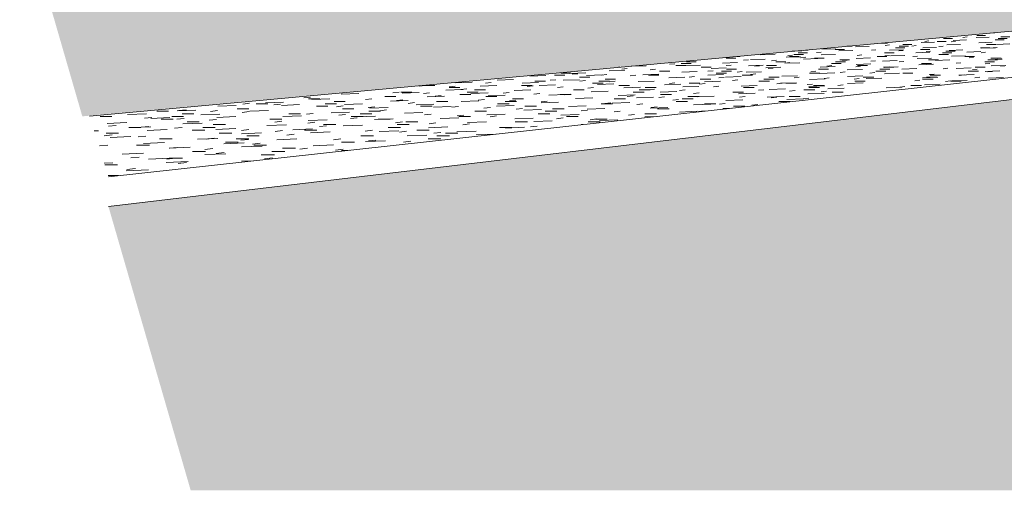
# Model space of a CAD drawing. Header units: metres. Extents: x -29 to 486, y -1 to 6.
# Tile 28 of 165: x 169.35832 to 169.36511, y 0.69873 to 0.70197. Entities that reach past the tile are written whole.
import ezdxf

# ---------------------------------------------------------------- set-up
doc = ezdxf.new("R2010")
doc.units = ezdxf.units.M
doc.layers.add('A-FLOR', color=192, linetype='Continuous', lineweight=18)
doc.layers.add('A-FLOR-PATT', color=8, linetype='Continuous', lineweight=50)

# ---------------------------------------------------------------- blocks, each defined once
blk = doc.blocks.new('FP_75-Vista 3D 4')
at = {"layer": 'A-FLOR-PATT', "lineweight": 9}
for p, q in [((12.5000831, 0.7018631), (12.5001444, 0.7018631)), ((12.5002072, 0.7018803), (12.5001746, 0.7018793)), ((12.4991875, 0.7017884), (12.4992248, 0.7017884)), ((12.4994266, 0.7018104), (12.4994685, 0.7018104)), ((12.4994522, 0.7017938), (12.4994826, 0.701797)), ((12.4995486, 0.7017884), (12.4996126, 0.7017884)), ((12.4995728, 0.7017994), (12.4996364, 0.7017994)), ((12.4996368, 0.7017897), (12.4996669, 0.7017929)), ((12.4997932, 0.7018169), (12.4997007, 0.7018139)), ((12.4997246, 0.7018221), (12.4997541, 0.7018252)), ((12.4998106, 0.7018212), (12.4998734, 0.7018212)), ((12.4998222, 0.7017857), (12.4998521, 0.7017889)), ((12.4998546, 0.7018424), (12.4999166, 0.7018424)), ((12.4999706, 0.7018006), (12.4998775, 0.7017975)), ((12.4999069, 0.7018182), (12.499936, 0.7018213)), ((12.5000127, 0.7018316), (12.4999213, 0.7018285)), ((12.4999884, 0.7018495), (12.5000169, 0.7018525)), ((12.5001697, 0.7018511), (12.5000797, 0.7018482)), ((12.5001907, 0.7018155), (12.5000987, 0.7018124)), ((12.5001507, 0.7017994), (12.5002143, 0.7017994)), ((12.5002108, 0.7018319), (12.5002732, 0.7018319)), ((12.5003112, 0.7018046), (12.5002189, 0.7018015)), ((12.5002304, 0.7018424), (12.5002924, 0.7018424)), ((12.5002497, 0.7018528), (12.5003113, 0.7018528)), ((12.4985908, 0.7017283), (12.498624, 0.7017317)), ((12.4986946, 0.7017341), (12.4985955, 0.7017307)), ((12.4987802, 0.701724), (12.4988131, 0.7017274)), ((12.4988764, 0.7017559), (12.4988106, 0.7017537)), ((12.498822, 0.7017308), (12.4988881, 0.7017308)), ((12.4988518, 0.7017426), (12.4989174, 0.7017426)), ((12.4988877, 0.7017588), (12.4989198, 0.7017621)), ((12.4989776, 0.7017445), (12.4990098, 0.7017478)), ((12.4991102, 0.7017325), (12.4990118, 0.7017291)), ((12.4991116, 0.7017716), (12.4990154, 0.7017683)), ((12.4991065, 0.7017658), (12.4991713, 0.7017658)), ((12.4992283, 0.7017601), (12.4991316, 0.7017568)), ((12.4993428, 0.7017869), (12.4992478, 0.7017838)), ((12.4992594, 0.7017256), (12.4992914, 0.701729)), ((12.4993577, 0.7017603), (12.4993888, 0.7017636)), ((12.4994486, 0.7017426), (12.4995142, 0.7017426)), ((12.4994507, 0.7017212), (12.4994824, 0.7017246)), ((12.4995785, 0.7017643), (12.4994827, 0.701761)), ((12.4995873, 0.7017249), (12.4994895, 0.7017215)), ((12.4995241, 0.7017771), (12.4995885, 0.7017771)), ((12.4995456, 0.7017561), (12.4995764, 0.7017594)), ((12.499643, 0.7017168), (12.4996744, 0.7017202)), ((12.4997592, 0.701747), (12.4996629, 0.7017436)), ((12.4996956, 0.7017658), (12.4997604, 0.7017658)), ((12.4998065, 0.7017798), (12.4997119, 0.7017766)), ((12.4997343, 0.7017519), (12.499765, 0.7017552)), ((12.4998232, 0.7017308), (12.4998893, 0.7017308)), ((12.4998464, 0.7017426), (12.4999121, 0.7017426)), ((12.4998693, 0.7017543), (12.4999346, 0.7017543)), ((12.4999878, 0.7017628), (12.4998927, 0.7017595)), ((12.5000058, 0.7017233), (12.4999087, 0.7017199)), ((12.5001107, 0.7017512), (12.5000152, 0.7017479)), ((12.5001094, 0.7017771), (12.5001738, 0.7017771)), ((12.5001146, 0.7017433), (12.5001447, 0.7017467)), ((12.5002125, 0.7017783), (12.5001186, 0.7017751)), ((12.5001957, 0.7017774), (12.500225, 0.7017807)), ((12.4978051, 0.7016541), (12.4976999, 0.7016504)), ((12.4979654, 0.7016642), (12.4980009, 0.7016678)), ((12.4980097, 0.7016565), (12.4980785, 0.7016565)), ((12.4980461, 0.7016693), (12.4981145, 0.7016693)), ((12.4981797, 0.7016588), (12.4980754, 0.7016551)), ((12.4980821, 0.7016819), (12.49815, 0.7016819)), ((12.498434, 0.7016762), (12.4983313, 0.7016726)), ((12.4983555, 0.7016548), (12.4983905, 0.7016584)), ((12.4983556, 0.7017067), (12.4984225, 0.7017067)), ((12.4984506, 0.7017177), (12.498402, 0.701716)), ((12.4984755, 0.7016923), (12.4985095, 0.7016958)), ((12.4986121, 0.701657), (12.4985087, 0.7016534)), ((12.4986248, 0.7016994), (12.4985237, 0.7016959)), ((12.4985521, 0.70165), (12.4985867, 0.7016537)), ((12.498635, 0.7016565), (12.4987038, 0.7016565)), ((12.4986684, 0.7016877), (12.4987022, 0.7016913)), ((12.498699, 0.7016819), (12.4987669, 0.7016819)), ((12.4987601, 0.7016722), (12.498794, 0.7016758)), ((12.4988627, 0.7016745), (12.4987607, 0.7016709)), ((12.4988697, 0.7017161), (12.49877, 0.7017126)), ((12.4987919, 0.7017188), (12.4988584, 0.7017188)), ((12.498871, 0.7017091), (12.498904, 0.7017125)), ((12.4989884, 0.7017039), (12.4988882, 0.7017004)), ((12.4989643, 0.7017067), (12.4990312, 0.7017067)), ((12.4990509, 0.7016518), (12.4990846, 0.7016554)), ((12.4990813, 0.7016693), (12.4991496, 0.7016693)), ((12.4991103, 0.7016819), (12.4991782, 0.7016819)), ((12.4991389, 0.7016944), (12.4992063, 0.7016944)), ((12.4991573, 0.7016894), (12.49919, 0.7016929)), ((12.4993502, 0.7017084), (12.499251, 0.7017049)), ((12.4993541, 0.7016664), (12.4992526, 0.7016628)), ((12.4992604, 0.7016565), (12.4993292, 0.7016565)), ((12.4993522, 0.7016848), (12.4993846, 0.7016884)), ((12.4993966, 0.7017188), (12.4994631, 0.7017188)), ((12.4995344, 0.7016899), (12.4994345, 0.7016864)), ((12.499548, 0.7016802), (12.4995802, 0.7016838)), ((12.4997723, 0.7017068), (12.4996738, 0.7017033)), ((12.4997859, 0.7016647), (12.4996851, 0.7016611)), ((12.4997024, 0.7016693), (12.4997707, 0.7016693)), ((12.4997517, 0.7016944), (12.4998191, 0.7016944)), ((12.4998976, 0.7016945), (12.4997987, 0.7016909)), ((12.4999427, 0.701671), (12.4999743, 0.7016746)), ((12.5000012, 0.7017188), (12.5000678, 0.7017188)), ((12.5000303, 0.7017079), (12.5000611, 0.7017113)), ((12.5001385, 0.7016819), (12.5002064, 0.7016819)), ((12.5001415, 0.7016663), (12.5001728, 0.70167)), ((12.5001602, 0.7016944), (12.5002276, 0.7016944)), ((12.500259, 0.701699), (12.500161, 0.7016955)), ((12.5001817, 0.7017067), (12.5002486, 0.7017067)), ((12.5002839, 0.7016566), (12.5001837, 0.7016529)), ((12.5002254, 0.7017034), (12.5002559, 0.7017069)), ((12.5002467, 0.7016505), (12.500278, 0.7016542)), ((12.497113, 0.7015858), (12.4970025, 0.7015818)), ((12.4971721, 0.7015898), (12.4972433, 0.7015898)), ((12.4972157, 0.7016035), (12.4972864, 0.7016035)), ((12.4973873, 0.7016046), (12.4972785, 0.7016007)), ((12.4972941, 0.7015953), (12.4973323, 0.7015992)), ((12.4973265, 0.701617), (12.497329, 0.701617)), ((12.4975028, 0.7015908), (12.4973935, 0.7015869)), ((12.4974941, 0.7015902), (12.497532, 0.7015942)), ((12.4976565, 0.701623), (12.4975492, 0.7016191)), ((12.4976143, 0.7016435), (12.4976222, 0.7016435)), ((12.4976358, 0.7016303), (12.4976726, 0.7016341)), ((12.4976951, 0.7015852), (12.4977327, 0.7015891)), ((12.4978907, 0.7015959), (12.4977824, 0.701592)), ((12.4978195, 0.7015898), (12.4978908, 0.7015898)), ((12.497833, 0.7016255), (12.4978696, 0.7016293)), ((12.4978972, 0.701617), (12.4979674, 0.701617)), ((12.4981562, 0.7016145), (12.4980495, 0.7016106)), ((12.4981826, 0.7016435), (12.4982518, 0.7016435)), ((12.4983373, 0.701594), (12.4982298, 0.7015901)), ((12.4982306, 0.7016157), (12.4982665, 0.7016195)), ((12.4983568, 0.7016393), (12.4982519, 0.7016355)), ((12.4982873, 0.7016035), (12.498358, 0.7016035)), ((12.4983228, 0.701617), (12.498393, 0.701617)), ((12.4983579, 0.7016304), (12.4984276, 0.7016304)), ((12.4984309, 0.7016107), (12.4984665, 0.7016146)), ((12.498467, 0.7015898), (12.4985382, 0.7015898)), ((12.4985988, 0.7016127), (12.4984929, 0.7016088)), ((12.4985243, 0.7015939), (12.4985601, 0.7015979)), ((12.4987329, 0.7016441), (12.498629, 0.7016403)), ((12.4986446, 0.7016339), (12.4986794, 0.7016377)), ((12.4988476, 0.7015853), (12.4987407, 0.7015813)), ((12.4989302, 0.7016035), (12.4990009, 0.7016035)), ((12.4989402, 0.7016126), (12.4989748, 0.7016164)), ((12.4989919, 0.7016304), (12.4990616, 0.7016304)), ((12.4991054, 0.7016041), (12.499, 0.7016002)), ((12.4991071, 0.7016488), (12.4990041, 0.7016451)), ((12.4991427, 0.7016076), (12.4991769, 0.7016115)), ((12.4992948, 0.7016291), (12.4991912, 0.7016253)), ((12.4992976, 0.7015834), (12.4991915, 0.7015794)), ((12.4992495, 0.701647), (12.4992829, 0.7016507)), ((12.4993462, 0.7016026), (12.4993801, 0.7016065)), ((12.4993869, 0.701617), (12.4994571, 0.701617)), ((12.4994146, 0.7016304), (12.4994843, 0.7016304)), ((12.4995427, 0.7016471), (12.4994405, 0.7016434)), ((12.4994419, 0.7016435), (12.4995111, 0.7016435)), ((12.4995513, 0.7016022), (12.4994467, 0.7015983)), ((12.4994492, 0.7016422), (12.4994822, 0.701646)), ((12.4996705, 0.701634), (12.4995679, 0.7016302)), ((12.4995731, 0.7016035), (12.4996438, 0.7016035)), ((12.4997563, 0.7015926), (12.4997896, 0.7015965)), ((12.499762, 0.7015898), (12.4998332, 0.7015898)), ((12.4998514, 0.7016326), (12.4998838, 0.7016364)), ((12.5000443, 0.7016388), (12.4999427, 0.7016351)), ((12.5000649, 0.7015936), (12.4999609, 0.7015896)), ((12.499963, 0.7015875), (12.4999959, 0.7015915)), ((12.5000253, 0.701617), (12.5000956, 0.701617)), ((12.5000541, 0.7016277), (12.5000862, 0.7016315)), ((12.5000715, 0.7016435), (12.5001408, 0.7016435)), ((12.5002429, 0.7016189), (12.5001406, 0.7016151)), ((12.5001607, 0.7016112), (12.5001929, 0.7016151)), ((12.4962403, 0.7015137), (12.4962823, 0.701518)), ((12.4962729, 0.7015181), (12.4963468, 0.7015181)), ((12.4966042, 0.7015399), (12.4964901, 0.7015357)), ((12.4967753, 0.7015178), (12.4966603, 0.7015136)), ((12.4966958, 0.7015339), (12.4967365, 0.7015381)), ((12.4968899, 0.7015595), (12.4967776, 0.7015555)), ((12.4969442, 0.7015181), (12.497018, 0.7015181)), ((12.4970625, 0.7015379), (12.4969492, 0.7015338)), ((12.4970373, 0.7015474), (12.4971101, 0.7015474)), ((12.4971796, 0.7015233), (12.4970658, 0.701519)), ((12.4971424, 0.7015537), (12.4971817, 0.7015578)), ((12.497344, 0.7015576), (12.4972324, 0.7015535)), ((12.4973451, 0.7015758), (12.4974169, 0.7015758)), ((12.4973463, 0.7015484), (12.4973853, 0.7015525)), ((12.4974353, 0.7015329), (12.4975086, 0.7015329)), ((12.4975817, 0.7015287), (12.497469, 0.7015245)), ((12.4974783, 0.7015474), (12.4975511, 0.7015474)), ((12.4975207, 0.7015617), (12.497593, 0.7015617)), ((12.4975513, 0.7015431), (12.49759, 0.7015473)), ((12.4976154, 0.7015181), (12.4976893, 0.7015181)), ((12.4978593, 0.7015485), (12.4977484, 0.7015444)), ((12.4980435, 0.7015267), (12.4979316, 0.7015225)), ((12.4980707, 0.7015751), (12.4979616, 0.7015711)), ((12.4979645, 0.7015325), (12.4980025, 0.7015367)), ((12.4981004, 0.701575), (12.4981373, 0.701579)), ((12.4981017, 0.7015329), (12.498175, 0.7015329)), ((12.4981728, 0.7015271), (12.4982105, 0.7015313)), ((12.4981775, 0.7015617), (12.4982498, 0.7015617)), ((12.4983168, 0.7015466), (12.4982067, 0.7015425)), ((12.4983046, 0.7015698), (12.4983412, 0.7015738)), ((12.4984602, 0.7015802), (12.4983522, 0.7015762)), ((12.4983989, 0.7015523), (12.4984357, 0.7015564)), ((12.4985702, 0.7015173), (12.4984589, 0.7015131)), ((12.4985809, 0.7015474), (12.4986537, 0.7015474)), ((12.4986154, 0.7015617), (12.4986876, 0.7015617)), ((12.4986494, 0.7015758), (12.4987211, 0.7015758)), ((12.4987044, 0.7015291), (12.498741, 0.7015333)), ((12.4988396, 0.7015374), (12.49873, 0.7015332)), ((12.498768, 0.7015329), (12.4988413, 0.7015329)), ((12.4988248, 0.7015717), (12.4988603, 0.7015757)), ((12.498915, 0.7015237), (12.4989512, 0.7015279)), ((12.499039, 0.7015642), (12.4989313, 0.7015602)), ((12.4989579, 0.7015181), (12.4990318, 0.7015181)), ((12.4990313, 0.7015665), (12.4990665, 0.7015706)), ((12.4991267, 0.7015183), (12.4991626, 0.7015225)), ((12.4993006, 0.7015355), (12.4991919, 0.7015313)), ((12.4992388, 0.7015613), (12.4992737, 0.7015654)), ((12.4992424, 0.7015474), (12.4993152, 0.7015474)), ((12.4993015, 0.7015758), (12.4993732, 0.7015758)), ((12.4994281, 0.7015694), (12.4993215, 0.7015654)), ((12.4996292, 0.7015181), (12.499703, 0.7015181)), ((12.4996572, 0.7015509), (12.4996914, 0.701555)), ((12.4998151, 0.7015746), (12.4997096, 0.7015705)), ((12.49971, 0.7015617), (12.4997823, 0.7015617)), ((12.4998308, 0.7015262), (12.4997227, 0.7015219)), ((12.4997362, 0.7015758), (12.4998079, 0.7015758)), ((12.499868, 0.7015456), (12.4999019, 0.7015497)), ((12.499904, 0.7015474), (12.4999767, 0.7015474)), ((12.500018, 0.7015533), (12.4999117, 0.7015492)), ((12.5000711, 0.7015703), (12.5001041, 0.7015743)), ((12.5002685, 0.7015727), (12.5001638, 0.7015687)), ((12.4958224, 0.7014629), (12.4957023, 0.7014584)), ((12.4960586, 0.7014685), (12.496102, 0.701473)), ((12.4961129, 0.7014726), (12.4961884, 0.7014726)), ((12.4962402, 0.7014687), (12.4961213, 0.7014642)), ((12.4962683, 0.7014628), (12.4963113, 0.7014673)), ((12.4963487, 0.7014433), (12.4963919, 0.7014479)), ((12.4965397, 0.7014897), (12.4964227, 0.7014854)), ((12.4964458, 0.7015083), (12.4964875, 0.7015125)), ((12.4964458, 0.7015032), (12.4965202, 0.7015032)), ((12.496519, 0.7014569), (12.4965951, 0.7014569)), ((12.4965261, 0.7014896), (12.496568, 0.701494)), ((12.4965705, 0.7014726), (12.496646, 0.7014726)), ((12.4967145, 0.7014666), (12.4965964, 0.7014621)), ((12.4966212, 0.701488), (12.4966962, 0.701488)), ((12.4968331, 0.7014508), (12.4967145, 0.7014463)), ((12.4968188, 0.7014649), (12.4968606, 0.7014694)), ((12.4970094, 0.7014877), (12.4968932, 0.7014833)), ((12.4969841, 0.7015103), (12.4970247, 0.7015145)), ((12.4970309, 0.7014592), (12.4970723, 0.7014637)), ((12.4972506, 0.7014566), (12.4971332, 0.7014521)), ((12.4971921, 0.7015048), (12.4972322, 0.7015091)), ((12.4972105, 0.7014569), (12.4972866, 0.7014569)), ((12.4972442, 0.7014534), (12.4972853, 0.7014579)), ((12.4973025, 0.701488), (12.4973774, 0.701488)), ((12.4974011, 0.7014993), (12.497441, 0.7015036)), ((12.4975415, 0.7014779), (12.4974259, 0.7014735)), ((12.4977286, 0.7014545), (12.4976121, 0.70145)), ((12.4977646, 0.7015064), (12.497651, 0.7015021)), ((12.4977144, 0.7014726), (12.4977899, 0.7014726)), ((12.4977566, 0.701488), (12.4978316, 0.701488)), ((12.4977982, 0.7015032), (12.4978726, 0.7015032)), ((12.4978226, 0.7014881), (12.4978618, 0.7014925)), ((12.4980149, 0.7014759), (12.4979001, 0.7014714)), ((12.4979021, 0.7014569), (12.4979782, 0.7014569)), ((12.4980351, 0.7014825), (12.498074, 0.7014869)), ((12.4981685, 0.7015119), (12.4980561, 0.7015076)), ((12.4981312, 0.7014634), (12.4981702, 0.7014678)), ((12.498268, 0.7015088), (12.4983058, 0.7015131)), ((12.4984008, 0.7014726), (12.4984763, 0.7014726)), ((12.4985548, 0.701466), (12.4984407, 0.7014615)), ((12.4984744, 0.7015032), (12.4985488, 0.7015032)), ((12.4985787, 0.7014846), (12.4986163, 0.7014889)), ((12.4987651, 0.7014948), (12.4986531, 0.7014904)), ((12.4987936, 0.7014789), (12.4988309, 0.7014833)), ((12.498892, 0.701488), (12.498967, 0.701488)), ((12.4990319, 0.7014639), (12.4989188, 0.7014594)), ((12.4990355, 0.7015153), (12.4989252, 0.7015111)), ((12.4989252, 0.7015032), (12.4989996, 0.7015032)), ((12.4990097, 0.7014733), (12.4990466, 0.7014777)), ((12.4991686, 0.7015003), (12.4990577, 0.701496)), ((12.4990871, 0.7014726), (12.4991626, 0.7014726)), ((12.4995699, 0.7015058), (12.4994601, 0.7015015)), ((12.4995537, 0.7015073), (12.4995888, 0.7015116)), ((12.4949781, 0.7013798), (12.4948513, 0.701375)), ((12.4950224, 0.7013904), (12.4950696, 0.7013952)), ((12.4951164, 0.7013919), (12.4951949, 0.7013919)), ((12.4953037, 0.7014028), (12.4951789, 0.701398)), ((12.495237, 0.7013842), (12.4952839, 0.7013891)), ((12.495415, 0.701386), (12.4952895, 0.7013812)), ((12.4954445, 0.7014331), (12.4954899, 0.7014377)), ((12.4954774, 0.7014249), (12.4955546, 0.7014249)), ((12.4956224, 0.7014252), (12.4954996, 0.7014205)), ((12.4955918, 0.7013919), (12.4956703, 0.7013919)), ((12.4956521, 0.7014085), (12.4957299, 0.7014085)), ((12.4958494, 0.7013922), (12.4957252, 0.7013874)), ((12.4958687, 0.7014213), (12.4959134, 0.7014259)), ((12.4960022, 0.701441), (12.4960788, 0.701441)), ((12.496164, 0.7014148), (12.4960418, 0.7014101)), ((12.4960826, 0.7014153), (12.496127, 0.70142)), ((12.4961631, 0.7013949), (12.4962077, 0.7013997)), ((12.4963407, 0.7013899), (12.4962175, 0.7013851)), ((12.4964134, 0.701445), (12.4962934, 0.7014404)), ((12.4963597, 0.7014085), (12.4964375, 0.7014085)), ((12.4966504, 0.7014126), (12.4965292, 0.7014079)), ((12.4966459, 0.7014175), (12.496689, 0.7014222)), ((12.496699, 0.701441), (12.4967756, 0.701441)), ((12.4967804, 0.7013919), (12.4968588, 0.7013919)), ((12.4968314, 0.7014085), (12.4969093, 0.7014085)), ((12.4968624, 0.7014115), (12.4969051, 0.7014162)), ((12.4968817, 0.7014249), (12.496959, 0.7014249)), ((12.4972003, 0.7014022), (12.4970796, 0.7013974)), ((12.4970801, 0.7014054), (12.4971225, 0.7014102)), ((12.4974363, 0.7014327), (12.4973179, 0.7014281)), ((12.4974935, 0.7013919), (12.4975719, 0.7013919)), ((12.4975193, 0.7013933), (12.4975609, 0.701398)), ((12.4976907, 0.7013999), (12.497571, 0.7013952)), ((12.4975839, 0.7014249), (12.4976611, 0.7014249)), ((12.4976744, 0.7014418), (12.4977148, 0.7014463)), ((12.4978557, 0.7014386), (12.4977386, 0.701434)), ((12.4977408, 0.7013871), (12.497782, 0.7013919)), ((12.4978913, 0.7014359), (12.4979313, 0.7014405)), ((12.4979881, 0.7014159), (12.4980283, 0.7014206)), ((12.4980108, 0.7014085), (12.4980886, 0.7014085)), ((12.498052, 0.7014249), (12.4981293, 0.7014249)), ((12.4980926, 0.701441), (12.4981693, 0.701441)), ((12.498249, 0.7013893), (12.49813, 0.7013845)), ((12.4982727, 0.7014444), (12.4981568, 0.7014399)), ((12.4982066, 0.7013919), (12.4982851, 0.7013919)), ((12.4983097, 0.7013894), (12.4983497, 0.7013942)), ((12.4984714, 0.7014202), (12.4983546, 0.7014156)), ((12.4984472, 0.701438), (12.498486, 0.7014426)), ((12.4985339, 0.7013832), (12.4985735, 0.701388)), ((12.4987546, 0.7014423), (12.4986396, 0.7014377)), ((12.4986667, 0.7014321), (12.4987051, 0.7014367)), ((12.4987184, 0.7014085), (12.4987962, 0.7014085)), ((12.4988903, 0.7014262), (12.4987748, 0.7014215)), ((12.4987894, 0.701441), (12.4988661, 0.701441)), ((12.4988874, 0.7014262), (12.4989254, 0.7014309)), ((12.4943589, 0.7013236), (12.4942273, 0.7013185)), ((12.4944316, 0.7013404), (12.494512, 0.7013404)), ((12.4946996, 0.7013477), (12.4945702, 0.7013427)), ((12.4945828, 0.7013459), (12.494632, 0.7013509)), ((12.494605, 0.7013227), (12.4946859, 0.7013227)), ((12.4948643, 0.7013212), (12.4947337, 0.7013161)), ((12.4948006, 0.7013395), (12.4948495, 0.7013445)), ((12.4949855, 0.7013578), (12.4950652, 0.7013578)), ((12.4950196, 0.701333), (12.4950682, 0.7013381)), ((12.4951998, 0.7013454), (12.4950714, 0.7013404)), ((12.4953411, 0.7013227), (12.495422, 0.7013227)), ((12.4954616, 0.70132), (12.4955094, 0.7013251)), ((12.4955306, 0.701375), (12.4956097, 0.701375)), ((12.4957597, 0.7013342), (12.495632, 0.7013292)), ((12.4956699, 0.7013718), (12.4957161, 0.7013767)), ((12.4956846, 0.7013134), (12.495732, 0.7013185)), ((12.4957099, 0.7013578), (12.4957896, 0.7013578)), ((12.4958318, 0.7013227), (12.4959128, 0.7013227)), ((12.4958883, 0.7013655), (12.4959341, 0.7013704)), ((12.4958921, 0.7013404), (12.4959724, 0.7013404)), ((12.4960244, 0.7013667), (12.4958991, 0.7013618)), ((12.4959687, 0.7013442), (12.4960149, 0.7013492)), ((12.4962642, 0.7013319), (12.4961375, 0.7013268)), ((12.4962494, 0.701375), (12.4963284, 0.701375)), ((12.4962753, 0.7013158), (12.4963213, 0.7013209)), ((12.4964609, 0.701373), (12.496337, 0.7013681)), ((12.4964649, 0.7013678), (12.4965094, 0.7013727)), ((12.496501, 0.7013092), (12.4965467, 0.7013144)), ((12.4966223, 0.7013404), (12.4967026, 0.7013404)), ((12.496686, 0.7013616), (12.4967301, 0.7013665)), ((12.496833, 0.7013206), (12.4967069, 0.7013155)), ((12.4968949, 0.7013792), (12.4967723, 0.7013744)), ((12.4969083, 0.7013552), (12.4969521, 0.7013602)), ((12.4970834, 0.7013535), (12.4969598, 0.7013485)), ((12.4969681, 0.701375), (12.4970471, 0.701375)), ((12.4970586, 0.7013227), (12.4971396, 0.7013227)), ((12.4971091, 0.7013404), (12.4971894, 0.7013404)), ((12.4971588, 0.7013578), (12.4972384, 0.7013578)), ((12.4973418, 0.7013182), (12.4972167, 0.7013131)), ((12.4973903, 0.701377), (12.4972687, 0.7013721)), ((12.4973568, 0.7013425), (12.4973998, 0.7013475)), ((12.4975195, 0.7013598), (12.4973972, 0.7013549)), ((12.4975831, 0.701336), (12.4976257, 0.701341)), ((12.4976815, 0.7013141), (12.4977243, 0.7013192)), ((12.4977947, 0.7013227), (12.4978757, 0.7013227)), ((12.4979531, 0.7013661), (12.4978321, 0.7013612)), ((12.4978384, 0.7013662), (12.4978799, 0.7013711)), ((12.4978832, 0.7013578), (12.4979629, 0.7013578)), ((12.4981554, 0.7013401), (12.4980334, 0.701335)), ((12.4981657, 0.7013384), (12.498207, 0.7013434)), ((12.4983913, 0.7013613), (12.4983326, 0.7013589)), ((12.4984055, 0.701375), (12.4984846, 0.701375)), ((12.4940391, 0.7013047), (12.4941207, 0.7013047)), ((12.4942247, 0.7012619), (12.4940892, 0.7012565)), ((12.4943457, 0.7012928), (12.4943967, 0.701298)), ((12.4945213, 0.7012965), (12.4943884, 0.7012913)), ((12.4944614, 0.7012864), (12.4945437, 0.7012864)), ((12.4945338, 0.7013047), (12.4946154, 0.7013047)), ((12.494568, 0.7012861), (12.4946187, 0.7012913)), ((12.4947441, 0.7012594), (12.4946096, 0.7012539)), ((12.4946393, 0.7012678), (12.4947222, 0.7012678)), ((12.4947917, 0.7012793), (12.494842, 0.7012846)), ((12.4948201, 0.7012489), (12.4949037, 0.7012489)), ((12.4949763, 0.7013032), (12.4948449, 0.701298)), ((12.4953236, 0.7012473), (12.4951898, 0.7012418)), ((12.4952095, 0.7012864), (12.4952918, 0.7012864)), ((12.4952432, 0.7012656), (12.4952927, 0.701271)), ((12.4954287, 0.7013098), (12.4952987, 0.7013047)), ((12.4954709, 0.7012587), (12.49552, 0.7012641)), ((12.4956052, 0.7012824), (12.4954741, 0.7012771)), ((12.4955807, 0.7012489), (12.4956643, 0.7012489)), ((12.4958475, 0.7012448), (12.4957148, 0.7012393)), ((12.495765, 0.701291), (12.4958127, 0.7012962)), ((12.4957705, 0.7013047), (12.4958522, 0.7013047)), ((12.4959384, 0.7013074), (12.4958095, 0.7013022)), ((12.4960599, 0.7012892), (12.4959302, 0.7012839)), ((12.4959577, 0.7012864), (12.4960399, 0.7012864)), ((12.4960763, 0.7012612), (12.4961239, 0.7012666)), ((12.4960877, 0.7012489), (12.4961714, 0.7012489)), ((12.4961479, 0.7012678), (12.4962308, 0.7012678)), ((12.4963071, 0.7012543), (12.4963543, 0.7012597)), ((12.4965118, 0.7012959), (12.4963836, 0.7012906)), ((12.4965126, 0.7013047), (12.4965942, 0.7013047)), ((12.4965392, 0.7012474), (12.496586, 0.7012528)), ((12.4967029, 0.7012681), (12.4965735, 0.7012627)), ((12.4967282, 0.7013026), (12.4967734, 0.7013078)), ((12.4970259, 0.7012934), (12.4968987, 0.7012882)), ((12.4969022, 0.7012678), (12.4969851, 0.7012678)), ((12.4971571, 0.7012749), (12.4970292, 0.7012696)), ((12.4971865, 0.7012892), (12.497231, 0.7012944)), ((12.4972547, 0.7013047), (12.4973363, 0.7013047)), ((12.4973553, 0.7012489), (12.4973684, 0.7012489)), ((12.497405, 0.7012678), (12.497488, 0.7012678)), ((12.4974178, 0.7012824), (12.4974618, 0.7012877)), ((12.4974539, 0.7012864), (12.4975362, 0.7012864)), ((12.4976086, 0.7012817), (12.4974822, 0.7012764)), ((12.49788, 0.7013051), (12.4977953, 0.7013016)), ((12.4940278, 0.7012065), (12.493998, 0.7012053)), ((12.4940674, 0.7011711), (12.4941218, 0.7011769)), ((12.494081, 0.7011902), (12.4941668, 0.7011902)), ((12.4940968, 0.7012371), (12.4941497, 0.7012426)), ((12.494237, 0.7012296), (12.4943214, 0.7012296)), ((12.49439, 0.7012333), (12.4942531, 0.7012277)), ((12.4943239, 0.70123), (12.4943764, 0.7012355)), ((12.4945026, 0.7012138), (12.4943648, 0.7012081)), ((12.4945525, 0.7012229), (12.4946045, 0.7012284)), ((12.4946753, 0.7012101), (12.4947604, 0.7012101)), ((12.4947483, 0.7012296), (12.4948327, 0.7012296)), ((12.4949744, 0.7012209), (12.4948381, 0.7012153)), ((12.494861, 0.7011902), (12.4949468, 0.7011902)), ((12.4950137, 0.7012085), (12.495065, 0.7012142)), ((12.4951523, 0.7011913), (12.4950147, 0.7011855)), ((12.4952465, 0.7012013), (12.4952974, 0.7012069)), ((12.4953263, 0.7011765), (12.4953776, 0.7011823)), ((12.4955039, 0.7012183), (12.4953688, 0.7012127)), ((12.4954487, 0.7012101), (12.4955338, 0.7012101)), ((12.4956266, 0.7011986), (12.4954906, 0.7011929)), ((12.4955511, 0.7012352), (12.4956005, 0.7012407)), ((12.4958674, 0.7012039), (12.4959167, 0.7012096)), ((12.496098, 0.7012058), (12.4959636, 0.7012002)), ((12.4960265, 0.7012296), (12.4961109, 0.7012296)), ((12.4961033, 0.7011967), (12.4961522, 0.7012023)), ((12.4962222, 0.7012101), (12.4963072, 0.7012101)), ((12.4964367, 0.7012326), (12.4963046, 0.701227)), ((12.4963407, 0.7011893), (12.4963891, 0.7011951)), ((12.4964211, 0.7011902), (12.4965069, 0.7011902)), ((12.4966323, 0.7012032), (12.496499, 0.7011975)), ((12.4967654, 0.7011832), (12.4966314, 0.7011774)), ((12.4967935, 0.7012296), (12.4968779, 0.7012296)), ((12.4969652, 0.70123), (12.4968343, 0.7012244)), ((12.4970078, 0.7012333), (12.4970537, 0.7012388)), ((12.4942512, 0.7011663), (12.4941099, 0.7011604)), ((12.4943009, 0.7011636), (12.4943549, 0.7011695)), ((12.4944824, 0.7011247), (12.4943393, 0.7011186)), ((12.4944487, 0.7011494), (12.4945359, 0.7011494)), ((12.4948518, 0.7011533), (12.4947113, 0.7011473)), ((12.4947725, 0.7011485), (12.4948257, 0.7011544)), ((12.4950333, 0.7011218), (12.4948914, 0.7011157)), ((12.4949041, 0.7011285), (12.4949922, 0.7011285)), ((12.4949777, 0.7011494), (12.495065, 0.7011494)), ((12.4950105, 0.7011409), (12.4950633, 0.7011468)), ((12.49505, 0.70117), (12.4951365, 0.70117)), ((12.4950899, 0.7011148), (12.495143, 0.7011209)), ((12.4953966, 0.7011505), (12.4952573, 0.7011445)), ((12.4956496, 0.7011083), (12.4955085, 0.7011021)), ((12.4956476, 0.7011437), (12.4956988, 0.7011496)), ((12.4957047, 0.7011285), (12.4957927, 0.7011285)), ((12.4958367, 0.70117), (12.4959233, 0.70117)), ((12.4960076, 0.7011373), (12.495869, 0.7011313)), ((12.495889, 0.701136), (12.4959396, 0.701142)), ((12.4961318, 0.7011283), (12.496182, 0.7011343)), ((12.4962915, 0.7011758), (12.4961559, 0.70117)), ((12.4963003, 0.7011494), (12.4963876, 0.7011494)), ((12.4963612, 0.70117), (12.4964478, 0.70117)), ((12.4940362, 0.7011012), (12.4940923, 0.7011074)), ((12.4943396, 0.7010512), (12.4941917, 0.7010447)), ((12.4942909, 0.7011071), (12.4943797, 0.7011071)), ((12.4946612, 0.7010925), (12.4945166, 0.7010862)), ((12.4945185, 0.7010853), (12.4945737, 0.7010915)), ((12.4946755, 0.7010634), (12.494766, 0.7010634)), ((12.4949071, 0.7010481), (12.4947606, 0.7010417)), ((12.494762, 0.7010773), (12.4948168, 0.7010835)), ((12.4948407, 0.7010498), (12.4948959, 0.7010562)), ((12.495157, 0.7011004), (12.4950142, 0.7010942)), ((12.4950985, 0.7011071), (12.4951873, 0.7011071)), ((12.4951496, 0.7010409), (12.4952409, 0.7010409)), ((12.4952236, 0.7010634), (12.4953141, 0.7010634)), ((12.4952963, 0.7010855), (12.4953859, 0.7010855)), ((12.4954163, 0.7010802), (12.4954694, 0.7010865)), ((12.4956632, 0.7010721), (12.4957159, 0.7010784)), ((12.4957561, 0.7010717), (12.4957028, 0.7010693)), ((12.494127, 0.700985), (12.4940676, 0.7009823)), ((12.4942507, 0.7010187), (12.4943082, 0.7010252)), ((12.494522, 0.701017), (12.4943725, 0.7010103)), ((12.4946463, 0.7009936), (12.4944959, 0.7009869)), ((12.4945, 0.7010102), (12.4945569, 0.7010168)), ((12.4945162, 0.701018), (12.4946083, 0.701018)), ((12.4945778, 0.7009812), (12.4946352, 0.700988)), ((12.4950976, 0.7009993), (12.4950135, 0.7009955)), ((12.4951724, 0.7010133), (12.4952275, 0.7010199)), ((12.4940712, 0.7009709), (12.4941604, 0.7009709)), ((12.4943739, 0.7009367), (12.4942193, 0.7009296)), ((12.4942233, 0.7009393), (12.4942826, 0.7009463)), ((12.4940943, 0.700897), (12.4941665, 0.700897))]:
    blk.add_line(p, q, dxfattribs=at)

msp = doc.modelspace()

# ---------------------------------------------------------------- hatches: boundary and pattern name
at = {"layer": 'A-FLOR'}
msp.add_hatch(color=256, dxfattribs=at).paths.add_polyline_path([(169.3587498, 0.7013053), (169.3675929, 0.7021186), (169.3681171, 0.7021443), (169.3687443, 0.7021722), (169.3694376, 0.7022002), (169.370044, 0.7022226), (169.3703987, 0.7022352), (169.3697692, 0.7022613), (169.3626725, 0.7020571), (169.360566, 0.7021897), (169.3604581, 0.7021987), (169.3603689, 0.7022081), (169.3602981, 0.7022177), (169.3602454, 0.7022277), (169.3602106, 0.7022384), (169.3601951, 0.7022475), (169.3601682, 0.7023394), (169.3601683, 0.7023491), (169.3601851, 0.702359), (169.3602183, 0.702369), (169.3602673, 0.7023791), (169.3603316, 0.7023893), (169.3604108, 0.7023996), (169.3605044, 0.70241), (169.3606118, 0.7024205), (169.3608661, 0.7024415), (169.3612433, 0.702468), (169.3616265, 0.702492), (169.3619249, 0.7025103), (169.3618722, 0.7026984), (169.3583867, 0.7025577), (169.3586488, 0.7016538)], flags=0)
at = {"layer": 'A-FLOR-PATT'}
h = msp.add_hatch(color=256, dxfattribs=at)
h.paths.add_polyline_path([(169.3594968, 0.6987288), (169.4035669, 0.6987288), (169.4036918, 0.7021972), (169.4011018, 0.7018673), (169.3899216, 0.7021676), (169.3898243, 0.7021622), (169.3863454, 0.7022565), (169.3863446, 0.7022647), (169.3827483, 0.7023616), (169.3827493, 0.702354), (169.378405, 0.7021903), (169.3782441, 0.7021952), (169.378245, 0.7021842), (169.3749591, 0.7020604), (169.3716803, 0.7021951), (169.3715013, 0.7021894), (169.3717322, 0.7021799), (169.3714868, 0.7021715), (169.3589296, 0.7006851), (169.3592003, 0.6997514)], flags=0)
h.paths.add_polyline_path([(169.3583867, 0.7025577), (169.3618722, 0.7026984), (169.361832, 0.7028417), (169.358318, 0.7027948), (169.3583511, 0.7026805)], flags=0)

# ---------------------------------------------------------------- linework, layer by layer
at = {"layer": 'A-FLOR', "lineweight": 9}
for p, q in [((169.3589296, 0.7008893), (169.3714868, 0.7022694)), ((169.3714922, 0.7021722), (169.3589296, 0.7006851)), ((169.3676138, 0.7021192), (169.358799, 0.7013076))]:
    msp.add_line(p, q, dxfattribs=at)

# ---------------------------------------------------------------- block references
msp.add_blockref('FP_75-Vista 3D 4', (156.8648329, 0), dxfattribs=at)

doc.saveas('drawing.dxf')
